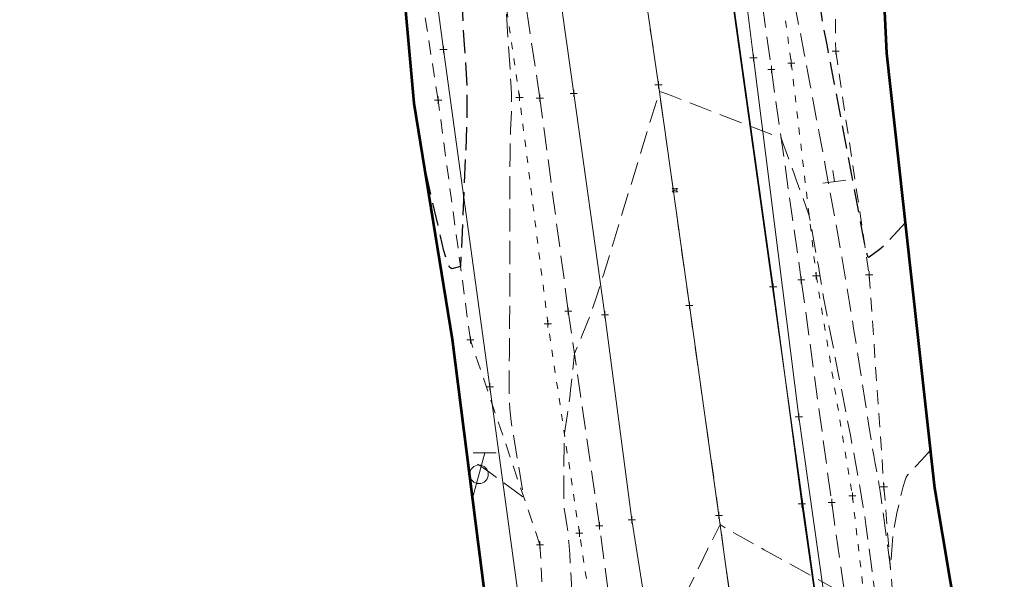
# Model space of a CAD drawing. Extents: x 2324380 to 2325559, y 691096 to 693386.
# Tile 4 of 92: x 2325126 to 2325264, y 691397 to 691475. Entities that reach past the tile are written whole.
import ezdxf

# ---------------------------------------------------------------- set-up
doc = ezdxf.new("R2010")
doc.units = 0
doc.header["$MEASUREMENT"] = 0
for name, pattern in [('CENTER LINE DOUBLE SOLID', [0]), ('DGN Style 2', [3.232049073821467, 1.93922944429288, -1.292819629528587]), ('DGN Style 3', [4.524868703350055, 3.232049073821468, -1.292819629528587]), ('DGN Style 4', [5.174510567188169, 2.585639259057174, -1.292819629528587, 0.003232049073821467, -1.292819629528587]), ('DGN Style 5', [2.262434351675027, 0.9696147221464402, -1.292819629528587]), ('gasex', [0]), ('waterex', [0])]:
    doc.linetypes.add(name, pattern=pattern)
for name, color, linetype, lineweight in [('DT_X_Contour_Major', 132, 'DGN Style 3', 30), ('DT_X_Contour_Minor', 136, 'DGN Style 3', 0), ('DT_X_Terrain_Ground_Line', 92, 'DGN Style 3', 13), ('PM_X_Cells', 7, 'Continuous', 0), ('PM_X_Cells (Construction)', 7, 'Continuous', 0), ('PM_X_CL_Double_Solid', 40, 'CENTER LINE DOUBLE SOLID', 0), ('PM_X_Transverse_Line', 7, 'Continuous', 0), ('PV_X_COP', 4, 'DGN Style 4', 0), ('PV_X_EOP', 7, 'DGN Style 3', 0), ('PV_X_Shoulder_Aggregate', 30, 'DGN Style 5', 0), ('SN_X_Public', 3, 'Continuous', 0), ('SV_X_Toe_of_Slope', 193, 'DGN Style 2', 0), ('UT_X_Gas', 40, 'gasex', 0), ('UT_X_Telecom_Cells', 30, 'Continuous', 0), ('UT_X_Water', 133, 'waterex', 0)]:
    doc.layers.add(name, color=color, linetype=linetype, lineweight=lineweight)
doc.layers.add('SV_X_Shot_Marker (Construction)', color=40, linetype='Continuous', lineweight=0, transparency=0.5)
doc.layers.add('SV_X_Terrain_Boundary', color=7, linetype='Continuous', lineweight=53, plot=False)

# ---------------------------------------------------------------- blocks, each defined once
blk = doc.blocks.new('SVPT_52')
at = {"layer": 'SV_X_Shot_Marker (Construction)', "transparency": 33554495}
for p, q in [((-0.02499999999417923, 0), (0.02500000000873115, 0)), ((1.455191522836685e-11, 0.02500000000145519), (1.455191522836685e-11, -0.02500000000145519))]:
    blk.add_line(p, q, dxfattribs=at)
blk.add_point((1.455191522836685e-11, 0), dxfattribs=at)
blk = doc.blocks.new('TELP_1')
at = {"layer": 'UT_X_Telecom_Cells', "color": 30, "linetype": 'Continuous', "lineweight": 0}
for p, q in [((0.0401666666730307, 0.1500000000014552), (-0.04016666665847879, -0.1500000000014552)), ((0.1201666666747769, 0.1500000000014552), (-0.03983333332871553, 0.1500000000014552))]:
    blk.add_line(p, q, dxfattribs=at)
blk.add_circle((0, 0), 0.065, dxfattribs=at)
blk = doc.blocks.new('SVPT_53')
at = {"layer": 'SV_X_Shot_Marker (Construction)', "transparency": 33554495}
for p, q in [((-0.02500000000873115, 0), (0.02499999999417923, 0)), ((-1.455191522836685e-11, 0.02500000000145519), (-1.455191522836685e-11, -0.02500000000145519))]:
    blk.add_line(p, q, dxfattribs=at)
blk.add_point((-1.455191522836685e-11, 0), dxfattribs=at)
blk = doc.blocks.new('SVPT_54')
at = {"layer": 'SV_X_Shot_Marker (Construction)', "transparency": 33554495}
for p, q in [((-0.02500000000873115, 0), (0.02499999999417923, 0)), ((-1.455191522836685e-11, 0.02500000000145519), (-1.455191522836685e-11, -0.02500000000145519))]:
    blk.add_line(p, q, dxfattribs=at)
blk.add_point((-1.455191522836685e-11, 0), dxfattribs=at)
blk = doc.blocks.new('SVPT_55')
at = {"layer": 'SV_X_Shot_Marker (Construction)', "transparency": 33554495}
for p, q in [((-0.02500000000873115, 7.275957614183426e-12), (0.02499999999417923, 7.275957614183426e-12)), ((-1.455191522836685e-11, 0.02500000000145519), (-1.455191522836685e-11, -0.02499999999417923))]:
    blk.add_line(p, q, dxfattribs=at)
blk.add_point((-1.455191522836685e-11, 7.275957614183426e-12), dxfattribs=at)
blk = doc.blocks.new('SVPT_56')
at = {"layer": 'SV_X_Shot_Marker (Construction)', "transparency": 33554495}
for p, q in [((-0.02499999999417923, 0), (0.02499999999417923, 0)), ((0, 0.02500000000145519), (0, -0.02500000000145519))]:
    blk.add_line(p, q, dxfattribs=at)
blk.add_point((0, 0), dxfattribs=at)
blk = doc.blocks.new('SVPT_57')
at = {"layer": 'SV_X_Shot_Marker (Construction)', "transparency": 33554495}
for p, q in [((-0.02499999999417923, 0), (0.02499999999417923, 0)), ((0, 0.02500000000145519), (0, -0.02500000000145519))]:
    blk.add_line(p, q, dxfattribs=at)
blk.add_point((0, 0), dxfattribs=at)
blk = doc.blocks.new('SVPT_58')
at = {"layer": 'SV_X_Shot_Marker (Construction)', "transparency": 33554495}
for p, q in [((-0.02499999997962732, 0), (0.02500000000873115, 0)), ((1.455191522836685e-11, 0.02500000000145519), (1.455191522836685e-11, -0.02500000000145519))]:
    blk.add_line(p, q, dxfattribs=at)
blk.add_point((1.455191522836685e-11, 0), dxfattribs=at)
blk = doc.blocks.new('SVPT_59')
at = {"layer": 'SV_X_Shot_Marker (Construction)', "transparency": 33554495}
for p, q in [((-0.02499999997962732, 0), (0.02500000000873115, 0)), ((1.455191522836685e-11, 0.02500000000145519), (1.455191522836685e-11, -0.02500000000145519))]:
    blk.add_line(p, q, dxfattribs=at)
blk.add_point((1.455191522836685e-11, 0), dxfattribs=at)
blk = doc.blocks.new('SVPT_60')
at = {"layer": 'SV_X_Shot_Marker (Construction)', "transparency": 33554495}
for p, q in [((-0.02499999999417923, 0), (0.02499999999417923, 0)), ((0, 0.02500000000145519), (0, -0.02500000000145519))]:
    blk.add_line(p, q, dxfattribs=at)
blk.add_point((0, 0), dxfattribs=at)
blk = doc.blocks.new('SVPT_61')
at = {"layer": 'SV_X_Shot_Marker (Construction)', "transparency": 33554495}
for p, q in [((-0.02499999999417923, 0), (0.02500000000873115, 0)), ((0, 0.02499999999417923), (0, -0.02500000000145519))]:
    blk.add_line(p, q, dxfattribs=at)
blk.add_point((0, 0), dxfattribs=at)
blk = doc.blocks.new('SVPT_62')
at = {"layer": 'SV_X_Shot_Marker (Construction)', "transparency": 33554495}
for p, q in [((-0.02499999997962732, 0), (0.02500000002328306, 0)), ((1.455191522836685e-11, 0.02500000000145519), (1.455191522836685e-11, -0.02500000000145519))]:
    blk.add_line(p, q, dxfattribs=at)
blk.add_point((1.455191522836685e-11, 0), dxfattribs=at)
blk = doc.blocks.new('SVPT_63')
at = {"layer": 'SV_X_Shot_Marker (Construction)', "transparency": 33554495}
for p, q in [((-0.02499999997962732, 0), (0.02500000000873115, 0)), ((1.455191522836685e-11, 0.02500000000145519), (1.455191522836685e-11, -0.02500000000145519))]:
    blk.add_line(p, q, dxfattribs=at)
blk.add_point((1.455191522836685e-11, 0), dxfattribs=at)
blk = doc.blocks.new('SVPT_64')
at = {"layer": 'SV_X_Shot_Marker (Construction)', "transparency": 33554495}
for p, q in [((-0.02499999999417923, 0), (0.02500000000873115, 0)), ((0, 0.02500000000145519), (0, -0.02500000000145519))]:
    blk.add_line(p, q, dxfattribs=at)
blk.add_point((0, 0), dxfattribs=at)
blk = doc.blocks.new('SVPT_65')
at = {"layer": 'SV_X_Shot_Marker (Construction)', "transparency": 33554495}
for p, q in [((-0.02500000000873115, 0), (0.02499999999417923, 0)), ((0, 0.02500000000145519), (0, -0.02500000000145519))]:
    blk.add_line(p, q, dxfattribs=at)
blk.add_point((0, 0), dxfattribs=at)
blk = doc.blocks.new('SVPT_66')
at = {"layer": 'SV_X_Shot_Marker (Construction)', "transparency": 33554495}
for p, q in [((-0.02499999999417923, 0), (0.02500000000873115, 0)), ((0, 0.02500000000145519), (0, -0.02500000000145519))]:
    blk.add_line(p, q, dxfattribs=at)
blk.add_point((0, 0), dxfattribs=at)
blk = doc.blocks.new('SVPT_67')
at = {"layer": 'SV_X_Shot_Marker (Construction)', "transparency": 33554495}
for p, q in [((-0.02499999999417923, 7.275957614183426e-12), (0.02500000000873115, 7.275957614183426e-12)), ((0, 0.02500000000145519), (0, -0.02499999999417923))]:
    blk.add_line(p, q, dxfattribs=at)
blk.add_point((0, 7.275957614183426e-12), dxfattribs=at)
blk = doc.blocks.new('SVPT_68')
at = {"layer": 'SV_X_Shot_Marker (Construction)', "transparency": 33554495}
for p, q in [((-0.02499999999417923, 0), (0.02500000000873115, 0)), ((0, 0.02499999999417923), (0, -0.02500000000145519))]:
    blk.add_line(p, q, dxfattribs=at)
blk.add_point((0, 0), dxfattribs=at)
blk = doc.blocks.new('SVPT_69')
at = {"layer": 'SV_X_Shot_Marker (Construction)', "transparency": 33554495}
for p, q in [((-0.02499999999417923, 0), (0.02500000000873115, 0)), ((0, 0.02499999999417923), (0, -0.02500000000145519))]:
    blk.add_line(p, q, dxfattribs=at)
blk.add_point((0, 0), dxfattribs=at)
blk = doc.blocks.new('PMRM1_1')
at = {"layer": 'PM_X_Cells', "color": 52, "linetype": 'Continuous', "lineweight": 0}
for p, q in [((-0.385499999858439, 0.2441666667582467), (-0.2854999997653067, 0.2441666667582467)), ((-0.2177499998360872, 0.2441666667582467), (-0.1177500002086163, 0.2441666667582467)), ((-0.04999999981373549, 0.2441666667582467), (0.04999999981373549, 0.2441666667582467)), ((0.1176666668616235, 0.2441666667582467), (0.2176666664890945, 0.2441666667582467)), ((0.2853333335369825, 0.2441666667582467), (0.3853333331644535, 0.2441666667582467)), ((-0.385499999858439, -0.2441666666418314), (-0.2854999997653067, -0.2441666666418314)), ((-0.2177499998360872, -0.2441666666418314), (-0.1177500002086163, -0.2441666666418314)), ((-0.04999999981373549, -0.2441666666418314), (0.04999999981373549, -0.2441666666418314)), ((0.1176666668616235, -0.2441666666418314), (0.2176666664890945, -0.2441666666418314)), ((0.2853333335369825, -0.2441666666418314), (0.3853333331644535, -0.2441666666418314))]:
    blk.add_line(p, q, dxfattribs=at)
at = {"layer": 'PM_X_Cells', "color": 52, "linetype": 'Continuous', "lineweight": 0, "extrusion": (0, 0, -1)}
for start, end in [(121.9738416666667, 137.9153194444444), (145.1792583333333, 161.1121944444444), (168.3797944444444, 191.6096111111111), (222.0794527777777, 238.0261583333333), (198.8889194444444, 214.8218083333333)]:
    blk.add_arc((0.5379173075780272, 0), 0.2878339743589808, start, end, dxfattribs=at)
at = {"layer": 'PM_X_Cells', "color": 52, "linetype": 'Continuous', "lineweight": 0}
for start, end in [(168.3815666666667, 191.6091416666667), (145.1781888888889, 161.1097805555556), (121.9738416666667, 137.9163055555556), (198.887175, 214.8207416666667), (222.0817333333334, 238.0261583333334)]:
    blk.add_arc((0.5377506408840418, 0), 0.2878339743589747, start, end, dxfattribs=at)
at = {"layer": 'PM_X_Cells (Construction)', "color": 52, "linetype": 'Continuous', "lineweight": 30}
blk.add_point((0, 0), dxfattribs=at)
blk = doc.blocks.new('SVPT_114')
at = {"layer": 'SV_X_Shot_Marker (Construction)', "transparency": 33554495}
for p, q in [((-0.02499999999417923, 0), (0.02500000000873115, 0)), ((1.455191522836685e-11, 0.02499999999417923), (1.455191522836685e-11, -0.02500000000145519))]:
    blk.add_line(p, q, dxfattribs=at)
blk.add_point((1.455191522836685e-11, 0), dxfattribs=at)
blk = doc.blocks.new('SVPT_115')
at = {"layer": 'SV_X_Shot_Marker (Construction)', "transparency": 33554495}
for p, q in [((-0.02500000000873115, 0), (0.02499999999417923, 0)), ((-1.455191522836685e-11, 0.02500000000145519), (-1.455191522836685e-11, -0.02500000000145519))]:
    blk.add_line(p, q, dxfattribs=at)
blk.add_point((-1.455191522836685e-11, 0), dxfattribs=at)
blk = doc.blocks.new('SVPT_116')
at = {"layer": 'SV_X_Shot_Marker (Construction)', "transparency": 33554495}
for p, q in [((-0.02499999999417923, 0), (0.02499999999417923, 0)), ((0, 0.02500000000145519), (0, -0.02499999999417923))]:
    blk.add_line(p, q, dxfattribs=at)
blk.add_point((0, 0), dxfattribs=at)
blk = doc.blocks.new('SVPT_117')
at = {"layer": 'SV_X_Shot_Marker (Construction)', "transparency": 33554495}
for p, q in [((-0.02499999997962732, 0), (0.02500000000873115, 0)), ((1.455191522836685e-11, 0.02500000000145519), (1.455191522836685e-11, -0.02499999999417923))]:
    blk.add_line(p, q, dxfattribs=at)
blk.add_point((1.455191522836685e-11, 0), dxfattribs=at)
blk = doc.blocks.new('SGN1P')
at = {"layer": 'SN_X_Public', "color": 3, "linetype": 'Continuous', "lineweight": 0}
for p, q in [((1.091393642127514e-11, 0.07999999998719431), (1.091393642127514e-11, -0.08000000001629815)), ((3.637978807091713e-12, -1.455191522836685e-11), (-0.07999999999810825, -1.455191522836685e-11))]:
    blk.add_line(p, q, dxfattribs=at)
blk = doc.blocks.new('SVPT_118')
at = {"layer": 'SV_X_Shot_Marker (Construction)', "transparency": 33554495}
for p, q in [((-0.02500000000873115, 0), (0.02499999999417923, 0)), ((0, 0.02500000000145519), (0, -0.02499999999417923))]:
    blk.add_line(p, q, dxfattribs=at)
blk.add_point((0, 0), dxfattribs=at)
blk = doc.blocks.new('SVPT_119')
at = {"layer": 'SV_X_Shot_Marker (Construction)', "transparency": 33554495}
for p, q in [((-0.02499999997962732, 7.275957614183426e-12), (0.02500000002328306, 7.275957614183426e-12)), ((1.455191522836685e-11, 0.02500000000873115), (1.455191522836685e-11, -0.02499999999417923))]:
    blk.add_line(p, q, dxfattribs=at)
blk.add_point((1.455191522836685e-11, 7.275957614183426e-12), dxfattribs=at)
blk = doc.blocks.new('SVPT_120')
at = {"layer": 'SV_X_Shot_Marker (Construction)', "transparency": 33554495}
for p, q in [((-0.02499999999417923, 0), (0.02499999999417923, 0)), ((0, 0.02500000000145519), (0, -0.02500000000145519))]:
    blk.add_line(p, q, dxfattribs=at)
blk.add_point((0, 0), dxfattribs=at)
blk = doc.blocks.new('SVPT_121')
at = {"layer": 'SV_X_Shot_Marker (Construction)', "transparency": 33554495}
for p, q in [((-0.02499999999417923, 0), (0.02500000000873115, 0)), ((0, 0.02500000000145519), (0, -0.02500000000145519))]:
    blk.add_line(p, q, dxfattribs=at)
blk.add_point((0, 0), dxfattribs=at)
blk = doc.blocks.new('SVPT_122')
at = {"layer": 'SV_X_Shot_Marker (Construction)', "transparency": 33554495}
for p, q in [((-0.02500000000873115, 0), (0.02499999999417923, 0)), ((0, 0.02500000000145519), (0, -0.02500000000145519))]:
    blk.add_line(p, q, dxfattribs=at)
blk.add_point((0, 0), dxfattribs=at)
blk = doc.blocks.new('SVPT_123')
at = {"layer": 'SV_X_Shot_Marker (Construction)', "transparency": 33554495}
for p, q in [((-0.02500000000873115, 0), (0.02499999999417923, 0)), ((0, 0.02500000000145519), (0, -0.02500000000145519))]:
    blk.add_line(p, q, dxfattribs=at)
blk.add_point((0, 0), dxfattribs=at)
blk = doc.blocks.new('SVPT_124')
at = {"layer": 'SV_X_Shot_Marker (Construction)', "transparency": 33554495}
for p, q in [((-0.02499999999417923, 7.275957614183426e-12), (0.02500000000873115, 7.275957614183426e-12)), ((0, 0.02500000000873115), (0, -0.02499999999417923))]:
    blk.add_line(p, q, dxfattribs=at)
blk.add_point((0, 7.275957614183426e-12), dxfattribs=at)
blk = doc.blocks.new('SVPT_125')
at = {"layer": 'SV_X_Shot_Marker (Construction)', "transparency": 33554495}
for p, q in [((-0.02499999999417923, 0), (0.02499999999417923, 0)), ((0, 0.02500000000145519), (0, -0.02500000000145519))]:
    blk.add_line(p, q, dxfattribs=at)
blk.add_point((0, 0), dxfattribs=at)
blk = doc.blocks.new('SVPT_126')
at = {"layer": 'SV_X_Shot_Marker (Construction)', "transparency": 33554495}
for p, q in [((-0.02500000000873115, 0), (0.02499999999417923, 0)), ((0, 0.02500000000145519), (0, -0.02500000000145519))]:
    blk.add_line(p, q, dxfattribs=at)
blk.add_point((0, 0), dxfattribs=at)
blk = doc.blocks.new('*U775', base_point=(2325132.483, 691830.4755833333, 1167.424))
at = {"layer": 'DT_X_Contour_Major', "elevation": 1169.999999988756, "flags": 128}
blk.add_lwpolyline([(2325249.932769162, 691446.8179267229), (2325247.724718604, 691444.4273712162), (2325247.278759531, 691443.9560817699), (2325246.887189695, 691443.5667372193), (2325246.550009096, 691443.2593375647), (2325246.267217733, 691443.0338828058), (2325244.852886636, 691442.013059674), (2325244.809297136, 691441.9864459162), (2325244.773477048, 691441.9751356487), (2325244.74542637, 691441.9791288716), (2325244.725145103, 691441.998425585), (2325244.68142094, 691442.0702881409), (2325244.658665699, 691442.1290756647), (2325244.623193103, 691442.2515413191), (2325244.575003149, 691442.4376851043), (2325244.514095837, 691442.68750702), (2325244.200187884, 691444.0019249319), (2325240.708657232, 691462.5522054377), (2325240.034888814, 691466.1294607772), (2325239.509953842, 691468.9111065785), (2325239.133852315, 691470.8971428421), (2325238.906584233, 691472.0875695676), (2325238.498980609, 691474.2012281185), (2325238.312271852, 691475.284039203), (2325238.057848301, 691476.9472285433), (2325237.735709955, 691479.1907961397), (2325237.345856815, 691482.014741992), (2325236.215962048, 691490.319101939), (2325235.784153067, 691493.3327713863), (2325235.336147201, 691496.1455097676), (2325234.871944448, 691498.7573170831), (2325234.39154481, 691501.1681933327), (2325233.088883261, 691507.3292885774), (2325232.617998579, 691509.5443628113), (2325232.182340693, 691511.5687640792), (2325231.781909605, 691513.4024923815), (2325231.416705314, 691515.045547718), (2325230.489796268, 691519.1727979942), (2325230.159829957, 691520.7097084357), (2325229.86511281, 691522.2250020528), (2325229.605644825, 691523.718678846), (2325229.381426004, 691525.1907388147), (2325228.830508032, 691529.0874096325), (2325228.631304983, 691530.5091876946), (2325228.446884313, 691531.8520187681), (2325228.277246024, 691533.1159028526), (2325228.122390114, 691534.3008399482), (2325227.729150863, 691537.3554095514), (2325227.537863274, 691538.6174778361), (2325227.258929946, 691540.1127554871), (2325226.892350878, 691541.8412425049), (2325226.438126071, 691543.8029388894), (2325225.109998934, 691549.3450750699), (2325224.56630956, 691551.7043464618), (2325223.931336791, 691554.625558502), (2325223.205080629, 691558.1087111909), (2325222.387541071, 691562.153804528), (2325220.08572439, 691573.6899742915), (2325219.327613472, 691577.5139105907), (2325218.779643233, 691580.3335921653), (2325218.441813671, 691582.1490190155), (2325218.314124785, 691582.9601911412), (2325218.25380866, 691583.7843105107), (2325218.194687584, 691584.2238666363), (2325218.062561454, 691584.9244454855), (2325217.857430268, 691585.8860470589), (2325217.579294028, 691587.1086713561), (2325216.110979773, 691593.4233044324), (2325213.785785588, 691602.0775935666), (2325213.317582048, 691603.8276081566), (2325212.909483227, 691605.3686708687), (2325212.561489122, 691606.700781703), (2325212.273599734, 691607.8239406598), (2325211.070360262, 691612.5777947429), (2325201.5267095, 691606.426562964), (2325199.717069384, 691605.2612367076), (2325198.378285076, 691604.401500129), (2325197.510356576, 691603.8473532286), (2325197.113283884, 691603.598796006), (2325196.682231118, 691603.3434296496), (2325196.533507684, 691603.259549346), (2325196.410626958, 691603.1994332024), (2325196.31358894, 691603.1630812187), (2325196.24239363, 691603.1504933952), (2325195.970448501, 691603.1471999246), (2325195.028333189, 691589.8919224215), (2325194.813668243, 691587.2812143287), (2325194.573437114, 691585.1299232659), (2325194.307639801, 691583.4380492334), (2325194.016276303, 691582.2055922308), (2325193.20521873, 691579.5315962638), (2325192.889847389, 691578.4554609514), (2325192.552026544, 691577.23255199), (2325192.191756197, 691575.8628693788), (2325191.809036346, 691574.3464131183), (2325190.758517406, 691570.1068315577), (2325190.33217925, 691568.5373908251), (2325189.841053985, 691567.0087547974), (2325189.285141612, 691565.5209234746), (2325188.664442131, 691564.073896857), (2325185.616674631, 691557.4163169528), (2325184.829844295, 691554.8689326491), (2325184.678224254, 691554.3422313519), (2325184.560577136, 691553.8538635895), (2325184.47690294, 691553.4038293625), (2325184.427201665, 691552.9921286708), (2325184.274532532, 691551.1603036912), (2325184.391196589, 691548.3413979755), (2325184.442369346, 691547.3382697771), (2325184.545888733, 691545.5369876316), (2325184.701754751, 691542.9375515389), (2325184.9099674, 691539.539961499), (2325185.534996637, 691529.4155161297), (2325185.745439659, 691525.9863745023), (2325185.907996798, 691523.2922836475), (2325186.022668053, 691521.3332435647), (2325186.089453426, 691520.1092542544), (2325186.203699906, 691517.8253504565), (2325186.260235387, 691516.7414107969), (2325186.344156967, 691515.2025196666), (2325186.455464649, 691513.2086770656), (2325186.59415843, 691510.7598829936), (2325187.000523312, 691503.6231635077), (2325187.140030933, 691501.1202216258), (2325187.253780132, 691498.963935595), (2325187.341770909, 691497.154305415), (2325187.404003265, 691495.691331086), (2325187.535611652, 691492.2522740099), (2325187.587699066, 691490.8640086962), (2325187.645255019, 691489.2785055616), (2325187.708279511, 691487.4957646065), (2325187.776772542, 691485.5157858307), (2325187.96671201, 691479.972858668), (2325188.043910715, 691477.9335491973), (2325188.133052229, 691475.9728161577), (2325188.234136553, 691474.0906595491), (2325188.347163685, 691472.2870793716), (2325188.664493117, 691467.582300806), (2325188.749150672, 691465.6004576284), (2325188.765126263, 691463.1835120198), (2325188.712419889, 691460.3314639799), (2325188.591031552, 691457.0443135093), (2325187.864294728, 691440.6890389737), (2325186.643992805, 691440.3518426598), (2325186.34840724, 691440.5850963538), (2325185.984637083, 691441.4293701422), (2325185.552682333, 691442.8846640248), (2325185.052542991, 691444.9509780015), (2325182.559462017, 691456.0194901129)], dxfattribs=at)
at = {"layer": 'DT_X_Contour_Minor', "flags": 128}
for points, elevation in [([(2325253.423794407, 691415.0561656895), (2325252.202380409, 691413.7337965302), (2325250.238627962, 691411.6077314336), (2325250.033021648, 691411.2856254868), (2325249.818213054, 691410.7545458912), (2325249.594202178, 691410.0144926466), (2325249.360989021, 691409.0654657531), (2325248.726817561, 691406.2560958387), (2325248.510945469, 691405.2295365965), (2325248.338957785, 691404.2568863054), (2325248.210854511, 691403.3381449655), (2325248.126635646, 691402.4733125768), (2325247.83601123, 691398.5632156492), (2325246.79898062, 691406.4229688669), (2325246.586647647, 691407.9883868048), (2325246.394090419, 691409.316174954), (2325246.221308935, 691410.4063333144), (2325246.068303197, 691411.258861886), (2325245.686655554, 691413.2154316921), (2325245.488919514, 691414.322587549), (2325245.181947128, 691416.1766277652), (2325244.765738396, 691418.7775523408), (2325244.240293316, 691422.1253612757), (2325242.693457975, 691432.0486975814), (2325242.123656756, 691435.6447897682), (2325241.574379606, 691438.9905640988), (2325241.045626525, 691442.0860205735), (2325240.537397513, 691444.9311591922), (2325239.209485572, 691452.1844383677), (2325238.731462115, 691454.789170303), (2325238.293325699, 691457.1634067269), (2325237.895076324, 691459.3071476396), (2325237.536713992, 691461.2203930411), (2325236.634263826, 691466.01505343), (2325236.255564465, 691468.0165410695), (2325235.796304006, 691470.4250086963), (2325235.256482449, 691473.2404563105), (2325234.636099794, 691476.4628839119), (2325232.874331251, 691485.5986641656), (2325232.288788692, 691488.6511872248), (2325231.85348742, 691490.9569212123), (2325231.568427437, 691492.5158661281), (2325231.433608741, 691493.3280219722), (2325231.274413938, 691494.4980521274), (2325231.180390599, 691495.079607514), (2325231.017716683, 691495.9467510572), (2325230.786392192, 691497.099482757), (2325230.486417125, 691498.5378026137), (2325228.926348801, 691505.91633431), (2325227.562645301, 691509.8180097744), (2325227.254793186, 691510.7102894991), (2325226.915681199, 691511.7149820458), (2325226.54530934, 691512.8320874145), (2325226.143677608, 691514.0616056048), (2325224.19645649, 691520.0616537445), (2325222.949884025, 691520.7572164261), (2325222.422284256, 691521.0415337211), (2325221.373730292, 691521.5963873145), (2325219.804222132, 691522.4217772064), (2325217.713759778, 691523.5177033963), (2325206.742708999, 691529.2632769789), (2325203.696711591, 691521.4242259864), (2325203.055195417, 691519.7687738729), (2325202.436074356, 691518.1620108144), (2325201.839348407, 691516.6039368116), (2325201.265017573, 691515.0945518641), (2325199.76332883, 691511.134444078), (2325199.192963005, 691509.5862213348), (2325198.608132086, 691507.9116339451), (2325198.008836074, 691506.1106819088), (2325197.395074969, 691504.1833652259), (2325194.497104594, 691494.8943698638), (2325194.35039796, 691491.6576397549), (2325194.320305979, 691490.811940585), (2325194.29290431, 691489.6620131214), (2325194.268192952, 691488.2078573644), (2325194.246171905, 691486.4494733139), (2325194.149684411, 691477.53381506), (2325194.776269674, 691468.2439584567), (2325194.888279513, 691466.3788972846), (2325194.955772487, 691464.7650808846), (2325194.978748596, 691463.4025092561), (2325194.957207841, 691462.2911823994), (2325194.840410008, 691459.6626371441), (2325194.801606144, 691458.3107562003), (2325194.772792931, 691456.2265223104), (2325194.753970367, 691453.4099354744), (2325194.745138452, 691449.8609956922), (2325194.734907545, 691439.4206856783), (2325194.728971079, 691435.795703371), (2325194.718834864, 691432.75098896), (2325194.704498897, 691430.2865424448), (2325194.685963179, 691428.4023638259), (2325194.630934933, 691424.1515780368), (2325194.652607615, 691422.5221360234), (2325194.758896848, 691420.8218993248), (2325194.949802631, 691419.0508679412), (2325195.225324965, 691417.2090418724), (2325196.708534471, 691408.4486659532), (2325191.939115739, 691411.9536860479), (2325191.026024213, 691412.6075574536), (2325190.330786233, 691413.0670202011), (2325189.853401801, 691413.3320742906), (2325189.593870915, 691413.4027197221), (2325188.891051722, 691413.2787782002)], 1170.999999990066), ([(2325258.210873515, 691384.6975829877), (2325255.894025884, 691382.1892378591), (2325255.518543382, 691381.7342955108), (2325255.217275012, 691381.2628522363), (2325254.990220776, 691380.7749080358), (2325254.837380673, 691380.2704629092), (2325254.528759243, 691378.9032746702), (2325254.414096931, 691378.2744358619), (2325254.301576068, 691377.4133106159), (2325254.191196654, 691376.3198989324), (2325254.08295869, 691374.9942008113), (2325253.797179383, 691371.1492905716), (2325253.715885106, 691369.5820507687), (2325253.686336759, 691367.7640140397), (2325253.708534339, 691365.6951803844), (2325253.782477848, 691363.3755498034), (2325254.048655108, 691356.8554723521), (2325254.135633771, 691354.661600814), (2325254.196936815, 691352.9700442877), (2325254.232564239, 691351.7808027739), (2325254.242516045, 691351.0938762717), (2325254.234820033, 691349.9318256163), (2325254.229367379, 691349.472576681), (2325254.218781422, 691348.9663678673), (2325254.203062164, 691348.4131991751), (2325254.182209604, 691347.8130706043), (2325254.072919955, 691344.9028975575), (2325253.131278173, 691349.6577086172), (2325252.897274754, 691350.8855262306), (2325252.59882526, 691352.5312029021), (2325252.235929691, 691354.594738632), (2325251.808588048, 691357.0761334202), (2325250.583082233, 691364.2503315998), (2325250.154345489, 691366.759895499), (2325249.787264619, 691368.9079385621), (2325249.481839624, 691370.6944607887), (2325249.238070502, 691372.1194621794), (2325248.670227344, 691375.4374381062), (2325248.436933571, 691376.8367962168), (2325248.162934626, 691378.5463886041), (2325247.848230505, 691380.566215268), (2325247.492821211, 691382.8962762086), (2325246.490789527, 691389.5234177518), (2325246.125983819, 691391.970902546), (2325245.783090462, 691394.3430007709), (2325245.462109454, 691396.6397124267), (2325245.163040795, 691398.8610375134), (2325244.394740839, 691404.6840556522), (2325244.043803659, 691407.1014441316), (2325243.567217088, 691409.9863459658), (2325242.964981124, 691413.3387611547), (2325242.237095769, 691417.1586896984), (2325240.128535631, 691427.9685169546), (2325239.426879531, 691431.5782634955), (2325238.903331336, 691434.3001326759), (2325238.557891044, 691436.1341244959), (2325238.390558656, 691437.0802389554), (2325238.181816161, 691438.4193743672), (2325238.084687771, 691439.0151860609), (2325237.949859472, 691439.7982695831), (2325237.777331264, 691440.7686249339), (2325237.567103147, 691441.9262521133), (2325236.498072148, 691447.7654798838), (2325235.007324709, 691451.9291859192), (2325234.694359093, 691452.8012406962), (2325234.394354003, 691453.6329595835), (2325234.107309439, 691454.4243425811), (2325233.833225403, 691455.1753896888), (2325232.584407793, 691458.5861591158), (2325221.186306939, 691463.0277191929), (2325219.036159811, 691463.8643237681), (2325217.470618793, 691464.4706117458), (2325216.489683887, 691464.8465831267), (2325216.09335509, 691464.9922379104), (2325215.60790163, 691465.1345548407), (2325209.101621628, 691443.7892769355), (2325207.833760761, 691439.6731167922), (2325206.818583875, 691436.472612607), (2325206.05609097, 691434.18776438), (2325205.546282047, 691432.8185721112), (2325203.756769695, 691428.5655387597), (2325203.205629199, 691423.4528581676), (2325203.090610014, 691422.4226962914), (2325202.98175553, 691421.5233594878), (2325202.879065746, 691420.7548477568), (2325202.782540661, 691420.1171610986), (2325202.34647457, 691417.44654853), (2325202.255743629, 691410.4378245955), (2325202.252665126, 691409.0413922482), (2325202.282314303, 691407.8558340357), (2325202.344691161, 691406.8811499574), (2325202.4397957, 691406.1173400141), (2325202.737044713, 691404.3616790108), (2325202.851213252, 691403.5006198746), (2325202.970782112, 691402.2341882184), (2325203.095751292, 691400.5623840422), (2325203.226120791, 691398.4852073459), (2325203.580973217, 691392.4055727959), (2325203.705388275, 691390.1060607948), (2325203.81249413, 691387.767250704), (2325203.90229078, 691385.3891425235), (2325203.974778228, 691382.9717362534), (2325204.14499915, 691376.47292208), (2325204.291832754, 691373.9538618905), (2325204.604667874, 691371.2707919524), (2325205.083504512, 691368.4237122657), (2325205.728342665, 691365.4126228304), (2325207.669246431, 691357.1643713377), (2325208.315556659, 691354.3729597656), (2325208.798809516, 691352.1849136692), (2325209.119005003, 691350.6002330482), (2325209.27614312, 691349.6189179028), (2325209.477768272, 691347.8065648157), (2325209.564409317, 691347.0313578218), (2325209.673113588, 691346.0650016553), (2325209.803881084, 691344.9074963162), (2325209.956711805, 691343.5588418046), (2325210.721402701, 691336.8191060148), (2325209.895770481, 691340.4857010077), (2325209.685955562, 691341.249623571), (2325209.410353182, 691341.9699934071), (2325209.068963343, 691342.6468105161), (2325208.661786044, 691343.2800748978), (2325207.488263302, 691344.9107096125), (2325207.043738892, 691345.5406599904), (2325206.590307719, 691346.2075350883), (2325206.127969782, 691346.9113349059), (2325205.656725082, 691347.6520594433), (2325204.388196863, 691349.6765578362), (2325203.842155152, 691350.6989109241), (2325203.155426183, 691352.2475963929), (2325202.328009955, 691354.3226142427), (2325201.359906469, 691356.9239644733), (2325198.590714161, 691364.56267493), (2325197.667532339, 691367.2383434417), (2325196.974881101, 691369.5363161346), (2325196.512760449, 691371.4565930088), (2325196.281170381, 691372.999174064), (2325195.970970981, 691376.6091291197), (2325195.81500897, 691377.8485678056), (2325195.579772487, 691378.8594175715), (2325195.265261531, 691379.6416784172), (2325194.871476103, 691380.1953503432), (2325192.848837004, 691382.2457785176)], 1171.999999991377), ([(2325255.588485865, 691325.0160395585), (2325253.686261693, 691335.7304976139), (2325253.288777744, 691337.9455631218), (2325252.91156483, 691339.9988490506), (2325252.55462295, 691341.8903554), (2325252.217952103, 691343.6200821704), (2325251.347191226, 691348.0169807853), (2325251.047186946, 691349.5433436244), (2325250.800244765, 691350.8247581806), (2325250.606364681, 691351.861224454), (2325250.465546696, 691352.6527424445), (2325250.160781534, 691354.4368593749), (2325249.989800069, 691355.4370197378), (2325249.705429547, 691357.099413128), (2325248.796521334, 691362.4108989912), (2325247.282272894, 691371.2588348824), (2325246.784346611, 691374.1690976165), (2325246.42625409, 691376.2639339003), (2325246.207995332, 691377.5433437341), (2325246.129570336, 691378.0073271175), (2325246.0898658, 691378.2699211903), (2325245.981580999, 691378.6470178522), (2325245.877083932, 691379.0206382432), (2325245.610000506, 691379.9798865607), (2325245.180330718, 691381.5247628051), (2325244.588074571, 691383.6552669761), (2325241.444844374, 691394.9640849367), (2325230.218325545, 691401.1728855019), (2325228.088546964, 691402.3533604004), (2325226.510576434, 691403.233870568), (2325225.484413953, 691403.8144160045), (2325225.010059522, 691404.0949967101), (2325224.083957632, 691404.7044556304), (2325222.322087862, 691401.2191806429), (2325221.791703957, 691400.1497983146), (2325220.955639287, 691398.4353406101), (2325219.813893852, 691396.0758075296), (2325218.366467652, 691393.0711990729), (2325210.898556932, 691377.5445170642), (2325210.773072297, 691376.76392321), (2325210.747322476, 691376.5498661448), (2325210.723852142, 691376.2422351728), (2325210.702661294, 691375.8410302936), (2325210.683749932, 691375.3462515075), (2325210.636358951, 691373.9020762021), (2325210.621639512, 691373.3065152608), (2325210.613024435, 691372.6029639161), (2325210.610513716, 691371.791422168), (2325210.614107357, 691370.8718900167), (2325210.631829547, 691368.2758170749), (2325210.638828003, 691367.3525646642), (2325210.646531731, 691366.5298621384), (2325210.654940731, 691365.807709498), (2325210.664055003, 691365.1861067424), (2325210.708233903, 691362.5199102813), (2325211.959893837, 691351.2690830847), (2325212.208616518, 691349.035840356), (2325212.418358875, 691347.157895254), (2325212.58912091, 691345.6352477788), (2325212.72090262, 691344.4678979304), (2325213.020346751, 691341.8286951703), (2325213.159336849, 691340.5887048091), (2325213.351724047, 691338.8481357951), (2325213.597508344, 691336.6069881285), (2325213.896689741, 691333.8652618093), (2325215.417462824, 691319.90252213)], 1172.999999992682)]:
    blk.add_lwpolyline(points, dxfattribs=dict(at, elevation=elevation))
blk = doc.blocks.new('SVPT_762')
at = {"layer": 'SV_X_Shot_Marker (Construction)', "transparency": 33554495}
for p, q in [((-0.02499999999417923, 0), (0.02500000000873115, 0)), ((0, 0.02500000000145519), (0, -0.02500000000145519))]:
    blk.add_line(p, q, dxfattribs=at)
blk.add_point((0, 0), dxfattribs=at)
blk = doc.blocks.new('SVPT_763')
at = {"layer": 'SV_X_Shot_Marker (Construction)', "transparency": 33554495}
for p, q in [((-0.02499999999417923, 0), (0.02500000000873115, 0)), ((0, 0.02500000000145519), (0, -0.02499999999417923))]:
    blk.add_line(p, q, dxfattribs=at)
blk.add_point((0, 0), dxfattribs=at)

msp = doc.modelspace()

# ---------------------------------------------------------------- linework, layer by layer
at = {"layer": 'PM_X_CL_Double_Solid'}
msp.add_polyline3d([(2325235.57, 691322.2474999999, 1174.225), (2325231.847, 691348.425399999, 1173.877), (2325228.17, 691374.782399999, 1173.499), (2325223.912, 691405.9636999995, 1172.979), (2325219.788, 691435.246899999, 1172.454), (2325215.479, 691466.0561999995, 1171.986), (2325211.602, 691492.4651999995, 1171.566)], dxfattribs=at)
at = {"layer": 'PM_X_Transverse_Line'}
for points in [[(2325211.176, 691582.945, 1170.231), (2325215.405, 691551.8956999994, 1170.586), (2325219.835, 691521.110399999, 1171.04), (2325223.467, 691495.0823999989, 1171.464), (2325231.474, 691437.848100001, 1172.422), (2325235.463, 691407.559899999, 1172.895), (2325239.988, 691376.1784999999, 1173.39), (2325243.533, 691349.6385, 1173.745), (2325247.324, 691323.834600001, 1174.121), (2325208.031, 691604.6186000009, 1170.061)], [(2325223.808, 691321.231399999, 1173.939), (2325220.17, 691347.5583999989, 1173.625), (2325216.69, 691374.2103999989, 1173.231), (2325211.759, 691405.3546999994, 1172.669), (2325208.011, 691433.9718000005, 1172.129), (2325203.652, 691464.860100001, 1171.631), (2325199.96, 691491.278100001, 1171.254)]]:
    msp.add_polyline3d(points, dxfattribs=at)
at = {"layer": 'PV_X_COP'}
msp.add_polyline3d([(2325235.572, 691322.2635, 1174.229), (2325231.854, 691348.4353999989, 1173.871), (2325228.17, 691374.782399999, 1173.499), (2325223.912, 691405.9636999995, 1172.979), (2325219.788, 691435.246899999, 1172.454), (2325215.479, 691466.0561999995, 1171.986), (2325211.602, 691492.4651999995, 1171.566)], dxfattribs=at)
at = {"layer": 'PV_X_EOP'}
for points in [[(2325211.918, 691605.3856999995, 1170.047), (2325215.247, 691584.0291000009, 1170.204), (2325219.486, 691552.8796999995, 1170.53), (2325224.033, 691521.2933999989, 1170.981), (2325227.5, 691495.167399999, 1171.384), (2325231.219, 691468.197399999, 1171.842), (2325235.393, 691438.8161999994, 1172.325), (2325239.639, 691407.7528999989, 1172.81), (2325243.916, 691377.463600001, 1173.26), (2325247.895, 691350.920600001, 1173.609), (2325251.274, 691324.428600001, 1174.032)], [(2325218.884, 691320.4373000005, 1173.779), (2325215.171, 691346.8793000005, 1173.431), (2325211.517, 691372.9903000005, 1173.09), (2325207.236, 691404.5156000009, 1172.467), (2325202.9, 691434.487899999, 1171.885), (2325198.923, 691464.201100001, 1171.455), (2325195.083, 691490.1969999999, 1171.065)]]:
    msp.add_polyline3d(points, dxfattribs=at)
at = {"layer": 'PV_X_Shoulder_Aggregate'}
for points in [[(2325216.926, 691320.1223000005, 1173.561), (2325213.13, 691346.4473000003, 1173.221), (2325209.196, 691372.5561999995, 1172.862), (2325204.444, 691403.4835, 1172.292), (2325200.055, 691432.7006999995, 1171.681), (2325196.089, 691464.298100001, 1171.17), (2325192.256, 691490.458100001, 1170.834), (2325188.82, 691516.644, 1170.474), (2325184.986, 691547.1813000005, 1170.104), (2325179.951, 691575.3403999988, 1169.368), (2325176.818, 691599.5431999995, 1168.828), (2325174.603, 691612.7451999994, 1168.822)], [(2325213.883, 691606.2898000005, 1169.941), (2325217.697, 691584.264100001, 1170.042), (2325222.211, 691553.1888000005, 1170.296), (2325226.648, 691521.819399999, 1170.757), (2325230.464, 691495.1833999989, 1171.164), (2325233.998, 691469.0745, 1171.602), (2325237.478, 691439.4131999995, 1172.156), (2325242.515, 691408.670899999, 1172.514), (2325246.134, 691377.894600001, 1173.006), (2325250.021, 691351.188600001, 1173.331), (2325253.283, 691324.760600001, 1173.845)]]:
    msp.add_polyline3d(points, dxfattribs=at)
at = {"layer": 'SV_X_Terrain_Boundary'}
msp.add_polyline3d([(2325179.087, 691488.829899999, 1169.106), (2325181.349, 691463.492, 1169.919), (2325186.684, 691430.557600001, 1170.276), (2325190.336, 691401.966399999, 1171.474), (2325194.410999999, 691369.986, 1172.327), (2325201.581, 691316.186, 1172.748), (2325211.765999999, 691319.4511999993, 1172.932), (2325213.597, 691319.6373000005, 1172.323), (2325216.926, 691320.1223000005, 1173.561), (2325218.884, 691320.4373000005, 1173.779), (2325235.572, 691322.2635000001, 1174.229), (2325251.274, 691324.428600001, 1174.032), (2325253.283, 691324.760600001, 1173.845), (2325256.849, 691325.1556999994, 1172.538), (2325263.707, 691326.1788000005, 1173.581), (2325260.029, 691352.9728000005, 1172.948), (2325259.448, 691377.323600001, 1171.891), (2325254.005, 691409.7670000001, 1170.978), (2325250.723, 691439.6343000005, 1170.548), (2325247.329, 691470.487600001, 1169.544), (2325246.03, 691497.718600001, 1169.02)], dxfattribs=at)
at = {"layer": 'SV_X_Toe_of_Slope'}
for points in [[(2325213.597, 691319.6373000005, 1172.323), (2325209.11, 691346.4473000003, 1171.819), (2325200.623, 691370.889100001, 1171.361), (2325198.945, 691401.858399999, 1171.21), (2325189.243, 691430.447600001, 1170.299), (2325184.738, 691463.912100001, 1169.322), (2325180.929, 691488.533899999, 1168.79), (2325177.208, 691514.2048000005, 1168.299), (2325172.796, 691546.1071999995, 1167.777), (2325168.801, 691573.4723000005, 1167.044), (2325166.121, 691598.7501999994, 1166.287), (2325162.84, 691615.2003999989, 1165.978)], [(2325226.661, 691609.2539999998, 1167.234), (2325230.79, 691586.6123000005, 1168.132), (2325232.177999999, 691553.6698000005, 1168.391), (2325236.092, 691523.1664999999, 1168.485), (2325239.936, 691497.817600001, 1168.916), (2325240.192, 691470.770600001, 1169.699), (2325244.866, 691439.5553000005, 1170.05), (2325246.915, 691409.9549999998, 1170.779), (2325249.503, 691377.944600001, 1171.4), (2325253.108, 691351.7666999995, 1171.813), (2325256.849, 691325.1556999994, 1172.538)]]:
    msp.add_polyline3d(points, dxfattribs=at)
at = {"layer": 'UT_X_Gas'}
msp.add_polyline3d([(2324989.066, 691970.8569999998, 1164.699), (2325011.599, 691941.576, 1164.47), (2325048.055, 691885.649, 1164.427), (2325093.461, 691823.6, 1165.405), (2325120.796, 691783.811, 1163.578), (2325138.433, 691746.326, 1163.511), (2325151.399, 691693.7999999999, 1165.047), (2325156.768, 691659.759, 1165.483), (2325167.149, 691600.948, 1166.392), (2325171.477, 691564.2609999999, 1167.39), (2325179.426, 691516.76, 1168.736), (2325185.502, 691470.972, 1169.411), (2325191.973, 691423.909, 1170.433), (2325198.274, 691377.481, 1171.533), (2325205.017, 691332.938, 1172.857), (2325213.791, 691283.132, 1173.103)], dxfattribs=at)
at = {"layer": 'UT_X_Water'}
msp.add_polyline3d([(2325224.545, 691586.7703000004, 1168.948), (2325223.342, 691513.0368000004, 1171.127), (2325228.729, 691469.8025, 1171.849), (2325235.04, 691419.7068000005, 1172.707), (2325241.962, 691370.729100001, 1173.418), (2325247.234, 691328.406899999, 1174.065), (2325252.34, 691287.675899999, 1174.65), (2325258.979, 691247.2168000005, 1175.302)], dxfattribs=at)

# ---------------------------------------------------------------- block references
at = {"layer": 'DT_X_Terrain_Ground_Line'}
msp.add_blockref('*U775', (2325132.483, 691830.4755833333, 1167.424), dxfattribs=at)
at = {"layer": 'PM_X_Cells', "color": 52, "linetype": 'Continuous', "lineweight": 0}
msp.add_blockref('PMRM1_1', (2325217.757, 691451.3570999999, 1172.214), dxfattribs=at)
at = {"layer": 'SN_X_Public', "color": 3, "linetype": 'Continuous', "lineweight": 0, "xscale": 20, "yscale": 20, "zscale": 20, "rotation": 277.6262223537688}
msp.add_blockref('SGN1P', (2325240.005, 691452.5201999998, 1170.742), dxfattribs=at)
at = {"layer": 'SV_X_Shot_Marker (Construction)', "transparency": 33554495, "xscale": 20, "yscale": 20, "zscale": 20}
for name, p in [('SVPT_762', (2325185.502, 691470.972, 1169.411)), ('SVPT_117', (2325240.192, 691470.770600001, 1169.699)), ('SVPT_114', (2325228.729, 691469.8025, 1171.849)), ('SVPT_116', (2325233.998, 691469.0745, 1171.602)), ('SVPT_115', (2325231.219, 691468.197399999, 1171.842)), ('SVPT_68', (2325215.479, 691466.0561999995, 1171.986)), ('SVPT_69', (2325215.479, 691466.0561999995, 1171.986)), ('SVPT_67', (2325203.652, 691464.860100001, 1171.631)), ('SVPT_64', (2325184.738, 691463.912100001, 1169.322)), ('SVPT_65', (2325196.089, 691464.298100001, 1171.17)), ('SVPT_66', (2325198.923, 691464.201100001, 1171.455)), ('SVPT_119', (2325235.393, 691438.8161999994, 1172.325)), ('SVPT_120', (2325237.478, 691439.4131999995, 1172.156)), ('SVPT_121', (2325244.866, 691439.5553000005, 1170.05)), ('SVPT_118', (2325231.474, 691437.848100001, 1172.422)), ('SVPT_61', (2325202.9, 691434.487899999, 1171.885)), ('SVPT_58', (2325219.788, 691435.246899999, 1172.454)), ('SVPT_59', (2325219.788, 691435.246899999, 1172.454)), ('SVPT_60', (2325208.011, 691433.9718000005, 1172.129)), ('SVPT_62', (2325200.055, 691432.7006999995, 1171.681)), ('SVPT_63', (2325189.243, 691430.447600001, 1170.299)), ('SVPT_763', (2325191.973, 691423.909, 1170.433)), ('SVPT_122', (2325235.04, 691419.7068000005, 1172.707)), ('SVPT_126', (2325246.915, 691409.955, 1170.779)), ('SVPT_125', (2325242.515, 691408.670899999, 1172.514)), ('SVPT_123', (2325235.463, 691407.559899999, 1172.895)), ('SVPT_124', (2325239.639, 691407.7528999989, 1172.81)), ('SVPT_56', (2325223.912, 691405.9636999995, 1172.979)), ('SVPT_57', (2325223.912, 691405.9636999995, 1172.979)), ('SVPT_54', (2325207.236, 691404.515600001, 1172.467)), ('SVPT_55', (2325211.759, 691405.3546999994, 1172.669)), ('SVPT_53', (2325204.444, 691403.4835, 1172.292)), ('SVPT_52', (2325198.945, 691401.858399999, 1171.21))]:
    msp.add_blockref(name, p, dxfattribs=at)
at = {"layer": 'UT_X_Telecom_Cells', "color": 30, "linetype": 'Continuous', "lineweight": 0, "xscale": 20, "yscale": 20, "zscale": 20}
msp.add_blockref('TELP_1', (2325190.442, 691411.7021999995, 1171.195), dxfattribs=at)

doc.saveas('drawing.dxf')
